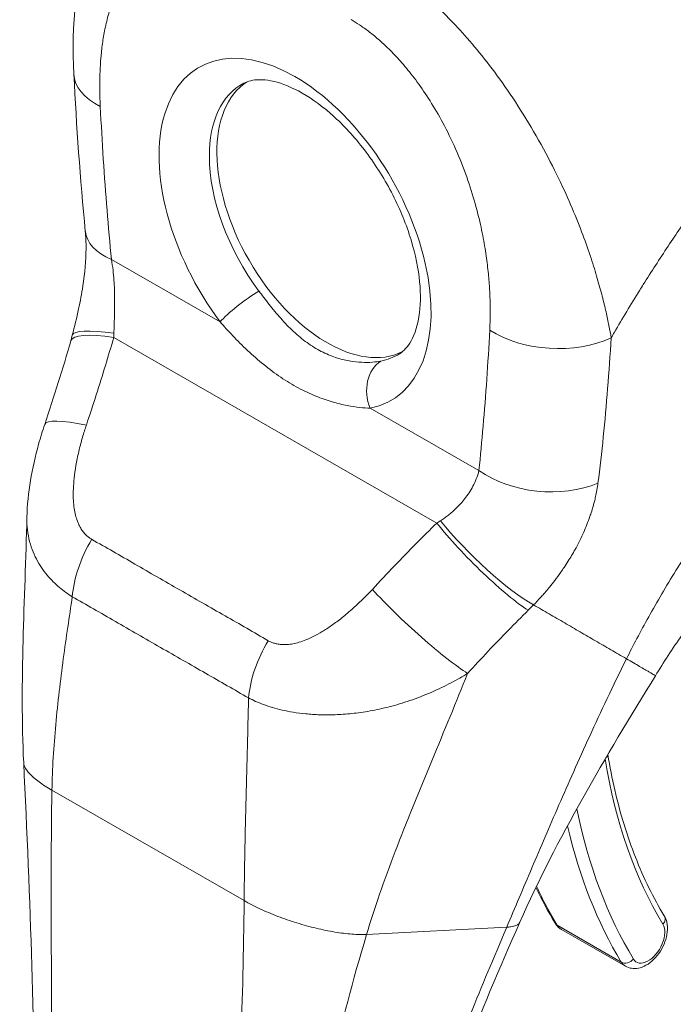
# Model space of a CAD drawing. Header units: inches. Extents: x 4 to 472, y 10 to 298.
# Tile 37 of 50: x 423.73 to 424.724, y 147.236 to 148.734. Entities that reach past the tile are written whole.
import ezdxf

# ---------------------------------------------------------------- set-up
doc = ezdxf.new("R2010")
doc.units = ezdxf.units.IN
doc.header["$LTSCALE"] = 28
doc.header["$MEASUREMENT"] = 0
doc.layers.add('Visible (ANSI)', color=7, linetype='Continuous', lineweight=5)
doc.layers.add('Visible Narrow (ANSI)', color=7, linetype='Continuous', lineweight=5)

msp = doc.modelspace()

# ---------------------------------------------------------------- linework, layer by layer
at = {"layer": 'Visible (ANSI)'}
msp.add_line((424.554, 147.3497), (424.6514, 147.2938), dxfattribs=at)
for centre, major_axis, ratio, start_param, end_param in [((423.95, 148.6579), (-0.1376, -0.0071), 0.539473, 6.28318, 6.283185), ((424.1975, 148.4361), (-0.1182, 0.2053), 0.578093, 0.030084, 3.111509), ((424.6652, 148.7054), (-0.3026, 0.5254), 0.578093, 1.776705, 1.77671), ((423.967, 148.425), (-0.1372, -0.0133), 0.503548, 0.000011, 0.000015), ((424.4541, 148.0842), (-0.0256, 0.0409), 0.552952, 5.99901, 5.999017), ((423.8986, 148.0739), (-0.1305, 0.0442), 0.16876, 0.000005, 0.000011)]:
    msp.add_ellipse(centre, major_axis=major_axis, ratio=ratio, start_param=start_param, end_param=end_param, dxfattribs=at)
for points, knots in [([(423.8124, 148.6508), (423.8085, 148.7258), (423.8153, 148.7992), (423.843, 148.8746), (423.847, 148.8843), (423.8514, 148.8937)], [0, 0, 0, 0, 0.923707, 0.923707, 1.06188, 1.06188, 1.06188, 1.06188]), ([(424.3077, 148.2256), (424.3141, 148.2297), (424.3201, 148.2357), (424.3312, 148.2556), (424.336, 148.2701), (424.34, 148.3041), (424.3399, 148.3225), (424.3349, 148.3629), (424.3299, 148.3849), (424.3151, 148.43), (424.3051, 148.4533), (424.2809, 148.4982), (424.2668, 148.5199), (424.236, 148.5591), (424.2194, 148.5766), (424.1862, 148.6056), (424.1695, 148.6171), (424.1386, 148.6335), (424.1243, 148.6385), (424.0995, 148.6433), (424.0893, 148.6429), (424.0774, 148.64), (424.074, 148.6387), (424.0708, 148.6371)], [3.94721, 3.94721, 3.94721, 3.94721, 4.256684, 4.256684, 4.583232, 4.583232, 4.864746, 4.864746, 5.150541, 5.150541, 5.442943, 5.442943, 5.73837, 5.73837, 6.032305, 6.032305, 6.320475, 6.320475, 6.602119, 6.602119, 6.896109, 6.896109, 7.041949, 7.041949, 7.041949, 7.041949]), ([(423.8101, 148.2537), (423.8135, 148.2668), (423.8168, 148.2803), (423.8222, 148.3054), (423.8244, 148.3172), (423.8291, 148.3484), (423.8308, 148.368), (423.831, 148.3948), (423.8306, 148.4038), (423.8298, 148.4117)], [0, 0, 0, 0, 0.1503061, 0.1503061, 0.2798358, 0.2798358, 0.4990059, 0.4990059, 0.6200224, 0.6200224, 0.6200224, 0.6200224]), ([(423.741, 147.9768), (423.7419, 148.0141), (423.7487, 148.0515), (423.7616, 148.098), (423.7647, 148.1081), (423.7681, 148.1181)], [0, 0, 0, 0, 0.4157982, 0.4157982, 0.5321383, 0.5321383, 0.5321383, 0.5321383]), ([(424.9925, 148.0737), (424.9666, 148.0537), (424.9387, 148.0297), (424.8818, 147.9751), (424.8523, 147.9438), (424.7934, 147.8748), (424.7637, 147.836), (424.7229, 147.7769), (424.7093, 147.7562), (424.6968, 147.7358)], [0, 0, 0, 0, 0.446381, 0.446381, 0.917028, 0.917028, 1.437182, 1.437182, 1.715865, 1.715865, 1.715865, 1.715865]), ([(424.6246, 147.6159), (424.6275, 147.5975), (424.6311, 147.5795), (424.6392, 147.5439), (424.6439, 147.5263), (424.6544, 147.4922), (424.6602, 147.4756), (424.6728, 147.4436), (424.6796, 147.4281), (424.6942, 147.3984), (424.7021, 147.3841), (424.7104, 147.3704)], [2.9618674, 2.9618674, 2.9618674, 2.9618674, 3.0225055, 3.0225055, 3.0849866, 3.0849866, 3.1474678, 3.1474678, 3.2099489, 3.2099489, 3.27243, 3.27243, 3.27243, 3.27243]), ([(424.4908, 147.3609), (424.4598, 147.2909), (424.4295, 147.2221), (424.3826, 147.0821), (424.3669, 147.0101), (424.367, 146.9424)], [0, 0, 0, 0, 0.927491, 0.927491, 1.885784, 1.885784, 1.885784, 1.885784]), ([(424.5445, 147.3591), (424.5449, 147.3584), (424.5454, 147.3576), (424.5465, 147.3562), (424.5471, 147.3555), (424.5483, 147.3542), (424.5489, 147.3536), (424.5503, 147.3523), (424.551, 147.3518), (424.5524, 147.3507), (424.5532, 147.3502), (424.554, 147.3497)], [3.27243, 3.27243, 3.27243, 3.27243, 3.3341591, 3.3341591, 3.3958882, 3.3958882, 3.4576172, 3.4576172, 3.5193463, 3.5193463, 3.5810753, 3.5810753, 3.5810753, 3.5810753]), ([(424.6514, 147.2938), (424.6543, 147.2921), (424.6575, 147.2911), (424.6641, 147.2901), (424.6676, 147.2902), (424.675, 147.2916), (424.6788, 147.2932), (424.6868, 147.2976), (424.6908, 147.3007), (424.6981, 147.308), (424.7015, 147.3122), (424.7072, 147.3212), (424.7096, 147.3259), (424.7132, 147.3358), (424.7144, 147.3409), (424.7155, 147.351), (424.7153, 147.3561), (424.7134, 147.3642), (424.7122, 147.3674), (424.7104, 147.3704)], [3.581075, 3.581075, 3.581075, 3.581075, 3.802585, 3.802585, 4.045339, 4.045339, 4.347377, 4.347377, 4.707356, 4.707356, 5.074856, 5.074856, 5.437405, 5.437405, 5.802246, 5.802246, 6.170307, 6.170307, 6.414023, 6.414023, 6.414023, 6.414023])]:
    msp.add_open_spline(points, degree=3, knots=knots, dxfattribs=at)
for points in [[(423.8298, 148.4117), (423.822, 148.4924), (423.8164, 148.572), (423.8124, 148.6508)], [(423.7681, 148.1181), (423.7824, 148.1604), (423.7955, 148.2029), (423.8079, 148.2455)], [(423.8079, 148.2455), (423.8086, 148.2482), (423.8094, 148.2509), (423.8101, 148.2537)], [(423.7361, 147.6037), (423.7301, 147.7255), (423.738, 147.8512), (423.741, 147.9768)], [(424.6968, 147.7358), (424.6208, 147.6119), (424.547, 147.4881), (424.4908, 147.3609)], [(423.7534, 146.9979), (423.7532, 147.1888), (423.7463, 147.3959), (423.7361, 147.6037)], [(424.5151, 147.4136), (424.5241, 147.3946), (424.5339, 147.3765), (424.5445, 147.3591)], [(424.0705, 147.3243), (424.0705, 147.3243), (424.0705, 147.3243), (424.0705, 147.3243)]]:
    msp.add_open_spline(points, degree=3, dxfattribs=at)
at = {"layer": 'Visible Narrow (ANSI)'}
for p, q in [((424.7075, 148.3762), (424.7074, 148.3762)), ((423.8696, 148.3689), (424.0349, 148.274)), ((424.6136, 148.3221), (424.6136, 148.3221)), ((423.873, 148.2504), (424.3644, 147.9681)), ((424.6289, 148.2379), (424.6289, 148.2379)), ((424.2631, 148.1429), (424.4284, 148.0479)), ((424.6106, 148.0371), (424.6106, 148.0371)), ((424.0756, 147.6016), (424.0756, 147.6016)), ((424.0756, 147.5999), (424.0756, 147.5999)), ((423.7791, 147.5615), (424.0714, 147.3936)), ((424.2576, 147.3422), (424.4707, 147.3531)), ((424.5476, 147.3561), (424.645, 147.3001))]:
    msp.add_line(p, q, dxfattribs=at)
for centre, major_axis, ratio, start_param, end_param in [((424.1488, 148.408), (-0.146, 0.2535), 0.578093, 2.94376, 8.058229), ((423.95, 148.6579), (-0.1376, -0.0071), 0.539473, 0.000002, 0.75676), ((424.1864, 148.4297), (-0.1185, 0.2058), 0.578093, 6.259758, 7.071791), ((424.1864, 148.4297), (-0.1185, 0.2058), 0.578093, 0.788605, 1.775044), ((424.6652, 148.7054), (0.2819, -0.4896), 0.578093, 4.799639, 4.799716), ((423.967, 148.425), (-0.1371, -0.0133), 0.503548, 0.000009, 0.733017), ((424.0738, 148.2964), (0.0442, 0.033), 0.165504, 0.977516, 2.515261), ((423.9402, 148.2073), (-0.1324, 0.0382), 0.198441, 5.301084, 6.283182), ((423.9434, 148.2188), (-0.1333, 0.0349), 0.167585, 5.309311, 6.283186), ((423.7542, 148.3064), (-0.0403, 0.1888), 0.594555, 4.28735, 4.323063), ((424.5423, 148.3176), (-0.1376, 0.0072), 0.608717, 0.816333, 2.289763), ((424.3021, 148.1653), (-0.0103, 0.0541), 0.800055, 0.303667, 1.841412), ((424.1864, 148.4297), (0.1185, -0.2058), 0.578093, 6.085352, 6.306612), ((424.46, 148.0879), (-0.03, 0.0479), 0.55296, 6.054184, 6.054192), ((423.8986, 148.0739), (-0.1305, 0.0442), 0.16876, 5.309456, 6.283186), ((424.5258, 148.1041), (-0.137, 0.0146), 0.638823, 0.850183, 2.294034), ((424.2809, 148.0039), (-0.1752, -0.081), 0.368679, 1.89132, 1.927033), ((424.4401, 147.9336), (-0.0987, 0.0961), 0.18906, 0.979732, 2.54547), ((424.4316, 147.925), (-0.0968, 0.0981), 0.154633, 0.97029, 2.549012), ((423.9067, 147.9003), (0.068, 0.1198), 0.578723, 1.539576, 2.24744), ((424.3336, 147.8241), (-0.1011, 0.0936), 0.124258, 0.964025, 2.552973), ((424.3712, 147.911), (-0.231, -0.1915), 0.483276, 1.749898, 1.789013), ((424.673, 147.9375), (-0.0721, -0.1255), 0.578826, 0.938726, 0.938996), ((424.6827, 147.9319), (-0.0789, -0.1374), 0.578826, 0.673426, 0.67345), ((424.1753, 147.746), (0.0693, 0.1191), 0.578918, 1.545598, 2.253463), ((424.0069, 147.7497), (-0.0371, -0.0645), 0.578826, 4.792212, 4.792253), ((424.6107, 147.6154), (0.0136, 0.0022), 0.66318, 5.524578, 6.040981), ((425.4946, 148.2838), (-0.6246, -1.0873), 0.578826, 5.66294, 5.97454), ((425.4945, 148.2837), (-0.6602, -1.1494), 0.578826, 5.65155, 5.651552), ((425.4946, 148.2838), (-0.6602, -1.1495), 0.578826, 5.701444, 5.97454), ((425.4848, 148.2894), (-0.6671, -1.1614), 0.578826, 5.726306, 5.97454), ((425.3874, 148.3453), (-0.6671, -1.1614), 0.578826, 5.89637, 5.97454), ((424.5563, 147.3663), (-0.0118, -0.0072), 0.776918, 0, 0.404366), ((424.6859, 147.3312), (-0.0178, -0.0311), 0.578826, 5.97454, 9.116133), ((424.6986, 147.3632), (0.0118, 0.0072), 0.776918, 5.116752, 6.283185), ((424.5787, 147.3927), (-0.0247, -0.043), 0.578826, 5.97454, 6.283185), ((424.6537, 147.3103), (-0.0118, -0.0072), 0.776918, 0.404366, 1.975165), ((424.6762, 147.3368), (-0.0247, -0.043), 0.578826, 5.97454, 6.283185)]:
    msp.add_ellipse(centre, major_axis=major_axis, ratio=ratio, start_param=start_param, end_param=end_param, dxfattribs=at)
for points, knots in [([(423.8526, 148.6017), (423.8523, 148.607), (423.8521, 148.6125), (423.852, 148.6182), (423.8518, 148.624), (423.8517, 148.6299), (423.8518, 148.6361), (423.8518, 148.6423), (423.852, 148.6487), (423.8522, 148.6553), (423.8525, 148.6618), (423.8529, 148.6686), (423.8535, 148.6756), (423.8541, 148.6826), (423.8549, 148.6898), (423.8559, 148.6972), (423.8569, 148.7045), (423.8582, 148.7121), (423.8597, 148.7197), (423.8613, 148.7274), (423.8632, 148.7352), (423.8654, 148.7432), (423.8677, 148.7511), (423.8704, 148.7591), (423.8736, 148.7672), (423.8768, 148.7752), (423.8805, 148.7832), (423.8849, 148.791), (423.8893, 148.7989), (423.8944, 148.8066), (423.9001, 148.8135), (423.9057, 148.8204), (423.9118, 148.8265), (423.918, 148.8316), (423.9243, 148.8366), (423.9306, 148.8407), (423.9369, 148.8439), (423.9432, 148.8472), (423.9495, 148.8496), (423.9557, 148.8513), (423.9619, 148.8531), (423.968, 148.8542), (423.9739, 148.8548), (423.9799, 148.8554), (423.9857, 148.8555), (423.9914, 148.8552), (423.997, 148.8549), (424.0025, 148.8542), (424.0079, 148.8532), (424.0132, 148.8523), (424.0184, 148.851), (424.0233, 148.8495), (424.0283, 148.848), (424.033, 148.8464), (424.0375, 148.8445), (424.0421, 148.8427), (424.0465, 148.8407), (424.0507, 148.8387), (424.0549, 148.8366), (424.0588, 148.8345), (424.0626, 148.8323)], [0, 0, 0, 0, 0.05, 0.05, 0.05, 0.1, 0.1, 0.1, 0.15, 0.15, 0.15, 0.2, 0.2, 0.2, 0.25, 0.25, 0.25, 0.3, 0.3, 0.3, 0.35, 0.35, 0.35, 0.4, 0.4, 0.4, 0.45, 0.45, 0.45, 0.5, 0.5, 0.5, 0.55, 0.55, 0.55, 0.6, 0.6, 0.6, 0.65, 0.65, 0.65, 0.7, 0.7, 0.7, 0.75, 0.75, 0.75, 0.8, 0.8, 0.8, 0.85, 0.85, 0.85, 0.9, 0.9, 0.9, 0.95, 0.95, 0.95, 1, 1, 1, 1]), ([(424.263, 148.831), (424.2685, 148.8279), (424.2746, 148.8243), (424.2809, 148.8203), (424.2872, 148.8163), (424.2938, 148.8119), (424.3007, 148.807), (424.3077, 148.8021), (424.3149, 148.7967), (424.3225, 148.7907), (424.3301, 148.7846), (424.3381, 148.778), (424.3464, 148.7707), (424.3547, 148.7634), (424.3633, 148.7554), (424.3722, 148.7466), (424.3811, 148.7378), (424.3904, 148.7283), (424.3999, 148.7177), (424.4095, 148.7072), (424.4193, 148.6958), (424.4294, 148.6834), (424.4395, 148.671), (424.4498, 148.6577), (424.4602, 148.6432), (424.4706, 148.6288), (424.4812, 148.6132), (424.4918, 148.5964), (424.5025, 148.5796), (424.5132, 148.5616), (424.523, 148.5439), (424.5328, 148.5263), (424.5416, 148.509), (424.5495, 148.4928), (424.5573, 148.4766), (424.5641, 148.4614), (424.5702, 148.447), (424.5763, 148.4327), (424.5817, 148.4192), (424.5864, 148.4065), (424.5911, 148.3939), (424.5953, 148.3821), (424.5989, 148.3711), (424.6025, 148.3601), (424.6057, 148.3498), (424.6085, 148.3401), (424.6113, 148.3305), (424.6138, 148.3215), (424.616, 148.3131), (424.6182, 148.3046), (424.6201, 148.2968), (424.6218, 148.2893), (424.6235, 148.2819), (424.6249, 148.275), (424.6262, 148.2684), (424.6275, 148.2618), (424.6286, 148.2557), (424.6296, 148.2499)], [0, 0, 0, 0, 0.0526316, 0.0526316, 0.0526316, 0.1052632, 0.1052632, 0.1052632, 0.1578947, 0.1578947, 0.1578947, 0.2105263, 0.2105263, 0.2105263, 0.2631579, 0.2631579, 0.2631579, 0.3157895, 0.3157895, 0.3157895, 0.3684211, 0.3684211, 0.3684211, 0.4210526, 0.4210526, 0.4210526, 0.4736842, 0.4736842, 0.4736842, 0.5263158, 0.5263158, 0.5263158, 0.5789474, 0.5789474, 0.5789474, 0.6315789, 0.6315789, 0.6315789, 0.6842105, 0.6842105, 0.6842105, 0.7368421, 0.7368421, 0.7368421, 0.7894737, 0.7894737, 0.7894737, 0.8421053, 0.8421053, 0.8421053, 0.8947368, 0.8947368, 0.8947368, 0.9473684, 0.9473684, 0.9473684, 1, 1, 1, 1]), ([(424.6296, 148.2499), (424.6313, 148.2527), (424.6329, 148.2555), (424.6345, 148.2583), (424.6466, 148.2791), (424.6593, 148.3003), (424.673, 148.3224), (424.6748, 148.3252), (424.6766, 148.3281), (424.6784, 148.331), (424.6904, 148.3501), (424.7032, 148.3698), (424.7162, 148.3893), (424.7224, 148.3986), (424.7286, 148.4079), (424.7349, 148.417), (424.7447, 148.4312), (424.7545, 148.4452), (424.7643, 148.4589), (424.7739, 148.4723), (424.7835, 148.4853), (424.793, 148.498), (424.8012, 148.5091), (424.8094, 148.5198), (424.8176, 148.5305), (424.8287, 148.5448), (424.8399, 148.559), (424.8516, 148.5736), (424.8596, 148.5835), (424.8678, 148.5935), (424.8763, 148.6037), (424.8897, 148.6199), (424.9038, 148.6364), (424.9186, 148.6532), (424.9257, 148.6613), (424.9331, 148.6696), (424.9405, 148.6779), (424.9582, 148.6974), (424.9768, 148.7174), (424.9963, 148.7377), (425.001, 148.7425), (425.0057, 148.7473), (425.0104, 148.7522), (425.0342, 148.7764), (425.0594, 148.801), (425.086, 148.8259)], [0, 0, 0, 0, 0.0152892, 0.0152892, 0.0152892, 0.1281656, 0.1281656, 0.1281656, 0.1428571, 0.1428571, 0.1428571, 0.2397281, 0.2397281, 0.2397281, 0.2857143, 0.2857143, 0.2857143, 0.3578831, 0.3578831, 0.3578831, 0.4285714, 0.4285714, 0.4285714, 0.4897426, 0.4897426, 0.4897426, 0.5714286, 0.5714286, 0.5714286, 0.6267197, 0.6267197, 0.6267197, 0.7142857, 0.7142857, 0.7142857, 0.756805, 0.756805, 0.756805, 0.8571429, 0.8571429, 0.8571429, 0.8810186, 0.8810186, 0.8810186, 1, 1, 1, 1]), ([(424.234, 148.7339), (424.238, 148.7316), (424.2422, 148.729), (424.2466, 148.7261), (424.2509, 148.7232), (424.2555, 148.72), (424.2603, 148.7164), (424.2651, 148.7127), (424.2701, 148.7087), (424.2753, 148.7042), (424.2806, 148.6997), (424.286, 148.6946), (424.2917, 148.6891), (424.2973, 148.6835), (424.3031, 148.6775), (424.3091, 148.6707), (424.3151, 148.664), (424.3212, 148.6566), (424.3275, 148.6484), (424.3338, 148.6402), (424.3403, 148.6313), (424.3468, 148.6216), (424.3533, 148.6119), (424.3598, 148.6014), (424.3664, 148.59), (424.3729, 148.5786), (424.3794, 148.5662), (424.3858, 148.5528), (424.3922, 148.5394), (424.3984, 148.5249), (424.404, 148.5106), (424.4095, 148.4963), (424.4143, 148.4823), (424.4183, 148.469), (424.4224, 148.4557), (424.4258, 148.4432), (424.4286, 148.4313), (424.4315, 148.4194), (424.4338, 148.4082), (424.4358, 148.3976), (424.4377, 148.387), (424.4392, 148.377), (424.4405, 148.3676), (424.4417, 148.3582), (424.4426, 148.3494), (424.4434, 148.3411), (424.4441, 148.3328), (424.4446, 148.3251), (424.445, 148.3177), (424.4453, 148.3103), (424.4455, 148.3034), (424.4456, 148.2968), (424.4457, 148.2903), (424.4456, 148.2841), (424.4455, 148.2782), (424.4454, 148.2724), (424.4451, 148.2668), (424.4449, 148.2615)], [0, 0, 0, 0, 0.052632, 0.052632, 0.052632, 0.105263, 0.105263, 0.105263, 0.157895, 0.157895, 0.157895, 0.210526, 0.210526, 0.210526, 0.263158, 0.263158, 0.263158, 0.315789, 0.315789, 0.315789, 0.368421, 0.368421, 0.368421, 0.421053, 0.421053, 0.421053, 0.473684, 0.473684, 0.473684, 0.526316, 0.526316, 0.526316, 0.578947, 0.578947, 0.578947, 0.631579, 0.631579, 0.631579, 0.684211, 0.684211, 0.684211, 0.736842, 0.736842, 0.736842, 0.789474, 0.789474, 0.789474, 0.842105, 0.842105, 0.842105, 0.894737, 0.894737, 0.894737, 0.947368, 0.947368, 0.947368, 1, 1, 1, 1]), ([(423.8696, 148.3689), (423.8672, 148.3936), (423.8649, 148.4187), (423.8629, 148.4442), (423.8608, 148.4697), (423.8589, 148.4956), (423.8572, 148.5219), (423.8555, 148.5482), (423.854, 148.5748), (423.8526, 148.6017)], [0, 0, 0, 0, 0.3333333, 0.3333333, 0.3333333, 0.6666667, 0.6666667, 0.6666667, 1, 1, 1, 1]), ([(423.8733, 148.2569), (423.8734, 148.2593), (423.8735, 148.2618), (423.8735, 148.2643), (423.8736, 148.2669), (423.8737, 148.2694), (423.8738, 148.2721), (423.8739, 148.2748), (423.874, 148.2776), (423.8741, 148.2806), (423.8741, 148.2835), (423.8742, 148.2865), (423.8743, 148.2898), (423.8744, 148.293), (423.8744, 148.2964), (423.8744, 148.3), (423.8745, 148.3036), (423.8745, 148.3073), (423.8744, 148.3113), (423.8744, 148.3153), (423.8743, 148.3195), (423.8741, 148.3239), (423.874, 148.3283), (423.8737, 148.3329), (423.8734, 148.3378), (423.873, 148.3426), (423.8726, 148.3476), (423.872, 148.3528), (423.8713, 148.3581), (423.8706, 148.3635), (423.8696, 148.3689)], [0, 0, 0, 0, 0.1, 0.1, 0.1, 0.2, 0.2, 0.2, 0.3, 0.3, 0.3, 0.4, 0.4, 0.4, 0.5, 0.5, 0.5, 0.6, 0.6, 0.6, 0.7, 0.7, 0.7, 0.8, 0.8, 0.8, 0.9, 0.9, 0.9, 0.9999999, 0.9999999, 0.9999999, 0.9999999]), ([(424.2792, 148.2145), (424.2755, 148.2138), (424.2712, 148.2132), (424.2664, 148.2128), (424.2615, 148.2124), (424.2561, 148.2123), (424.2502, 148.2126), (424.2443, 148.2128), (424.238, 148.2135), (424.2313, 148.2147), (424.2246, 148.2159), (424.2176, 148.2176), (424.2105, 148.22), (424.2033, 148.2224), (424.196, 148.2255), (424.1887, 148.2292), (424.1815, 148.233), (424.1742, 148.2374), (424.1671, 148.2425), (424.16, 148.2476), (424.1531, 148.2534), (424.1464, 148.2596), (424.1397, 148.2658), (424.1332, 148.2726), (424.127, 148.2796), (424.1209, 148.2865), (424.1149, 148.2937), (424.1094, 148.3007), (424.1039, 148.3077), (424.0988, 148.3145), (424.094, 148.3209)], [0, 0, 0, 0, 0.1, 0.1, 0.1, 0.2, 0.2, 0.2, 0.3, 0.3, 0.3, 0.4, 0.4, 0.4, 0.5, 0.5, 0.5, 0.6, 0.6, 0.6, 0.7, 0.7, 0.7, 0.8, 0.8, 0.8, 0.9, 0.9, 0.9, 1, 1, 1, 1]), ([(424.6529, 147.7615), (424.6629, 147.7816), (424.674, 147.8027), (424.6866, 147.8253), (424.6992, 147.848), (424.7133, 147.8721), (424.728, 147.8958), (424.7428, 147.9195), (424.758, 147.9427), (424.7737, 147.9655), (424.7894, 147.9883), (424.8056, 148.0107), (424.8239, 148.0347), (424.8422, 148.0586), (424.8626, 148.0841), (424.8827, 148.1079), (424.9028, 148.1317), (424.9226, 148.1538), (424.9433, 148.1758), (424.9641, 148.1979), (424.9858, 148.2199), (425.0093, 148.2422), (425.0327, 148.2645), (425.0577, 148.287), (425.0844, 148.3093)], [0, 0, 0, 0, 0.125, 0.125, 0.125, 0.25, 0.25, 0.25, 0.375, 0.375, 0.375, 0.5, 0.5, 0.5, 0.625, 0.625, 0.625, 0.75, 0.75, 0.75, 0.875, 0.875, 0.875, 1, 1, 1, 1]), ([(424.2631, 148.1429), (424.2584, 148.143), (424.2532, 148.1433), (424.2474, 148.144), (424.2415, 148.1446), (424.235, 148.1455), (424.2279, 148.1469), (424.2209, 148.1483), (424.2133, 148.1501), (424.2053, 148.1525), (424.1973, 148.1548), (424.1889, 148.1578), (424.1802, 148.1613), (424.1716, 148.1648), (424.1627, 148.169), (424.1538, 148.1737), (424.1449, 148.1785), (424.136, 148.1839), (424.1271, 148.1898), (424.1183, 148.1957), (424.1096, 148.2022), (424.1011, 148.2091), (424.0926, 148.216), (424.0844, 148.2233), (424.0765, 148.2307), (424.0686, 148.2381), (424.0611, 148.2457), (424.0541, 148.253), (424.0472, 148.2603), (424.0408, 148.2673), (424.0349, 148.274)], [0, 0, 0, 0, 0.1, 0.1, 0.1, 0.2, 0.2, 0.2, 0.3, 0.3, 0.3, 0.4, 0.4, 0.4, 0.5, 0.5, 0.5, 0.6, 0.6, 0.6, 0.7, 0.7, 0.7, 0.8, 0.8, 0.8, 0.9, 0.9, 0.9, 1, 1, 1, 1]), ([(424.4449, 148.2615), (424.4435, 148.2361), (424.4421, 148.2112), (424.4404, 148.1869), (424.4387, 148.1626), (424.4369, 148.1388), (424.4349, 148.1157), (424.4329, 148.0925), (424.4307, 148.0699), (424.4284, 148.0479)], [0, 0, 0, 0, 0.3333333, 0.3333333, 0.3333333, 0.6666667, 0.6666667, 0.6666667, 1, 1, 1, 1]), ([(423.8314, 148.117), (423.8367, 148.1326), (423.8417, 148.1479), (423.8465, 148.163), (423.8514, 148.1781), (423.856, 148.1929), (423.8604, 148.2075), (423.8648, 148.222), (423.869, 148.2363), (423.873, 148.2504)], [0, 0, 0, 0, 0.333333, 0.333333, 0.333333, 0.666667, 0.666667, 0.666667, 1, 1, 1, 1]), ([(424.6296, 148.2499), (424.628, 148.2237), (424.6262, 148.1981), (424.6242, 148.173), (424.6222, 148.148), (424.62, 148.1233), (424.6176, 148.0993), (424.6152, 148.0753), (424.6125, 148.0518), (424.6095, 148.0288)], [0, 0, 0, 0, 0.3333333, 0.3333333, 0.3333333, 0.6666667, 0.6666667, 0.6666667, 0.9999999, 0.9999999, 0.9999999, 0.9999999]), ([(423.8395, 147.9433), (423.8382, 147.9441), (423.8369, 147.9449), (423.8356, 147.9459), (423.8343, 147.9469), (423.8329, 147.948), (423.8316, 147.9492), (423.8303, 147.9505), (423.8289, 147.9519), (423.8276, 147.9535), (423.8263, 147.9551), (423.825, 147.9569), (423.8237, 147.9589), (423.8225, 147.9608), (423.8213, 147.963), (423.8202, 147.9654), (423.819, 147.9678), (423.818, 147.9704), (423.817, 147.9732), (423.816, 147.976), (423.8152, 147.9791), (423.8144, 147.9825), (423.8137, 147.9858), (423.8131, 147.9894), (423.8126, 147.9933), (423.8121, 147.9972), (423.8118, 148.0014), (423.8116, 148.0058), (423.8115, 148.0103), (423.8115, 148.015), (423.8117, 148.0201), (423.8119, 148.0252), (423.8123, 148.0306), (423.8129, 148.0365), (423.8136, 148.0424), (423.8144, 148.0486), (423.8156, 148.0554), (423.8168, 148.0622), (423.8182, 148.0694), (423.8199, 148.0767), (423.8216, 148.0841), (423.8236, 148.0915), (423.8255, 148.0983), (423.8275, 148.1051), (423.8294, 148.1112), (423.8314, 148.117)], [0, 0, 0, 0, 0.066667, 0.066667, 0.066667, 0.133333, 0.133333, 0.133333, 0.2, 0.2, 0.2, 0.266667, 0.266667, 0.266667, 0.333333, 0.333333, 0.333333, 0.4, 0.4, 0.4, 0.466667, 0.466667, 0.466667, 0.533333, 0.533333, 0.533333, 0.6, 0.6, 0.6, 0.666667, 0.666667, 0.666667, 0.733333, 0.733333, 0.733333, 0.8, 0.8, 0.8, 0.866667, 0.866667, 0.866667, 0.933333, 0.933333, 0.933333, 1, 1, 1, 1]), ([(424.4284, 148.0479), (424.4274, 148.0436), (424.4261, 148.0394), (424.4245, 148.0354), (424.423, 148.0315), (424.4212, 148.0277), (424.4194, 148.0241), (424.4175, 148.0206), (424.4155, 148.0172), (424.4134, 148.0141), (424.4114, 148.0109), (424.4092, 148.008), (424.4071, 148.0053), (424.405, 148.0025), (424.4028, 148), (424.4007, 147.9976), (424.3986, 147.9953), (424.3964, 147.9931), (424.3943, 147.991), (424.3922, 147.989), (424.3902, 147.987), (424.3881, 147.9852), (424.3861, 147.9835), (424.384, 147.9818), (424.382, 147.9802), (424.38, 147.9786), (424.378, 147.9771), (424.376, 147.9757), (424.374, 147.9743), (424.372, 147.9729), (424.37, 147.9716)], [0, 0, 0, 0, 0.1, 0.1, 0.1, 0.2, 0.2, 0.2, 0.3, 0.3, 0.3, 0.4, 0.4, 0.4, 0.5, 0.5, 0.5, 0.6, 0.6, 0.6, 0.7, 0.7, 0.7, 0.8, 0.8, 0.8, 0.9, 0.9, 0.9, 1, 1, 1, 1]), ([(424.6095, 148.0288), (424.6086, 148.0217), (424.6073, 148.0148), (424.6059, 148.0082), (424.6053, 148.0056), (424.6047, 148.0031), (424.6041, 148.0006), (424.6024, 147.9941), (424.6005, 147.9877), (424.5984, 147.9815), (424.5977, 147.9792), (424.5969, 147.977), (424.5961, 147.9748), (424.5931, 147.9665), (424.5899, 147.9587), (424.5865, 147.9513), (424.5845, 147.9469), (424.5824, 147.9426), (424.5803, 147.9385), (424.5789, 147.9357), (424.5775, 147.933), (424.5761, 147.9304), (424.5725, 147.9239), (424.5689, 147.9177), (424.5653, 147.9119), (424.5632, 147.9085), (424.5611, 147.9052), (424.559, 147.9021), (424.5575, 147.8998), (424.556, 147.8976), (424.5545, 147.8954), (424.5539, 147.8946), (424.5534, 147.8939), (424.5529, 147.8932), (424.5498, 147.8888), (424.5468, 147.8846), (424.5437, 147.8806), (424.5411, 147.8772), (424.5385, 147.8739), (424.5358, 147.8707), (424.5349, 147.8696), (424.534, 147.8684), (424.5331, 147.8673), (424.5311, 147.8649), (424.5291, 147.8626), (424.5271, 147.8603), (424.5255, 147.8585), (424.524, 147.8568), (424.5224, 147.8551), (424.5188, 147.8511), (424.5152, 147.8473), (424.5116, 147.8435)], [0, 0, 0, 0, 0.0723385, 0.0723385, 0.0723385, 0.1, 0.1, 0.1, 0.1728592, 0.1728592, 0.1728592, 0.2, 0.2, 0.2, 0.3, 0.3, 0.3, 0.3602382, 0.3602382, 0.3602382, 0.4, 0.4, 0.4, 0.5, 0.5, 0.5, 0.557908, 0.557908, 0.557908, 0.6, 0.6, 0.6, 0.6143414, 0.6143414, 0.6143414, 0.7, 0.7, 0.7, 0.7738051, 0.7738051, 0.7738051, 0.8, 0.8, 0.8, 0.856604, 0.856604, 0.856604, 0.9, 0.9, 0.9, 1, 1, 1, 1]), ([(423.8101, 147.8559), (423.8068, 147.8579), (423.8036, 147.8601), (423.8003, 147.8625), (423.797, 147.8648), (423.7938, 147.8674), (423.7906, 147.8701), (423.7874, 147.8728), (423.7842, 147.8757), (423.781, 147.8788), (423.7779, 147.8819), (423.7748, 147.8853), (423.7718, 147.8888), (423.7688, 147.8924), (423.7659, 147.8962), (423.7631, 147.9003), (423.7604, 147.9044), (423.7578, 147.9088), (423.7554, 147.9134), (423.753, 147.918), (423.7508, 147.9229), (423.7489, 147.928), (423.747, 147.9332), (423.7454, 147.9386), (423.7441, 147.9443), (423.7428, 147.95), (423.7419, 147.9559), (423.7414, 147.9621), (423.741, 147.9668), (423.7409, 147.9717), (423.741, 147.9768)], [0, 0, 0, 0, 0.0666667, 0.0666667, 0.0666667, 0.1333333, 0.1333333, 0.1333333, 0.2, 0.2, 0.2, 0.2666667, 0.2666667, 0.2666667, 0.3333333, 0.3333333, 0.3333333, 0.4, 0.4, 0.4, 0.4666667, 0.4666667, 0.4666667, 0.5333333, 0.5333333, 0.5333333, 0.6, 0.6, 0.6, 0.6512834, 0.6512834, 0.6512834, 0.6512834]), ([(424.3644, 147.9681), (424.3539, 147.9578), (424.3433, 147.9472), (424.3325, 147.9363), (424.3217, 147.9254), (424.3108, 147.9142), (424.2998, 147.9026), (424.2888, 147.8911), (424.2776, 147.8793), (424.2664, 147.8671)], [0, 0, 0, 0, 0.333333, 0.333333, 0.333333, 0.666667, 0.666667, 0.666667, 1, 1, 1, 1]), ([(424.1081, 147.7891), (424.0867, 147.8016), (424.0648, 147.8141), (424.0423, 147.8269), (424.0198, 147.8398), (423.9967, 147.853), (423.9737, 147.8662), (423.9507, 147.8794), (423.9277, 147.8927), (423.9053, 147.9056), (423.8829, 147.9186), (423.8611, 147.9311), (423.8395, 147.9433)], [0, 0, 0, 0, 0.25, 0.25, 0.25, 0.5, 0.5, 0.5, 0.75, 0.75, 0.75, 1, 1, 1, 1]), ([(424.2664, 147.8671), (424.2625, 147.8629), (424.2582, 147.8585), (424.2533, 147.8536), (424.2484, 147.8488), (424.2428, 147.8435), (424.2372, 147.8385), (424.2315, 147.8335), (424.2258, 147.8286), (424.2203, 147.8242), (424.2148, 147.8198), (424.2095, 147.8159), (424.2045, 147.8124), (424.1995, 147.8088), (424.1947, 147.8057), (424.1901, 147.803), (424.1856, 147.8002), (424.1813, 147.7978), (424.1772, 147.7958), (424.173, 147.7937), (424.1691, 147.7919), (424.1654, 147.7904), (424.1617, 147.7889), (424.1582, 147.7877), (424.1548, 147.7867), (424.1515, 147.7857), (424.1484, 147.7849), (424.1454, 147.7844), (424.1425, 147.7838), (424.1397, 147.7835), (424.1371, 147.7833), (424.1344, 147.7831), (424.132, 147.7831), (424.1297, 147.7832), (424.1273, 147.7833), (424.1252, 147.7835), (424.1231, 147.7838), (424.1211, 147.7842), (424.1192, 147.7846), (424.1174, 147.7851), (424.1156, 147.7856), (424.114, 147.7862), (424.1124, 147.7869), (424.1109, 147.7876), (424.1094, 147.7883), (424.1081, 147.7891)], [0, 0, 0, 0, 0.0666667, 0.0666667, 0.0666667, 0.1333333, 0.1333333, 0.1333333, 0.2, 0.2, 0.2, 0.2666667, 0.2666667, 0.2666667, 0.3333333, 0.3333333, 0.3333333, 0.4, 0.4, 0.4, 0.4666667, 0.4666667, 0.4666667, 0.5333333, 0.5333333, 0.5333333, 0.6, 0.6, 0.6, 0.6666667, 0.6666667, 0.6666667, 0.7333333, 0.7333333, 0.7333333, 0.8, 0.8, 0.8, 0.8666667, 0.8666667, 0.8666667, 0.9333333, 0.9333333, 0.9333333, 1, 1, 1, 1]), ([(423.7791, 147.5615), (423.7796, 147.5943), (423.7818, 147.628), (423.7849, 147.6615), (423.788, 147.6951), (423.792, 147.7287), (423.7964, 147.7613), (423.8008, 147.7939), (423.8055, 147.8256), (423.8101, 147.8559)], [0, 0, 0, 0, 0.333333, 0.333333, 0.333333, 0.666667, 0.666667, 0.666667, 1, 1, 1, 1]), ([(424.0781, 147.702), (424.0568, 147.7143), (424.0351, 147.7268), (424.0127, 147.7396), (423.9902, 147.7525), (423.9671, 147.7657), (423.944, 147.7789), (423.9209, 147.7922), (423.8978, 147.8055), (423.8755, 147.8184), (423.8531, 147.8313), (423.8315, 147.8438), (423.8101, 147.8559)], [0, 0, 0, 0, 0.25, 0.25, 0.25, 0.5, 0.5, 0.5, 0.75, 0.75, 0.75, 1, 1, 1, 1]), ([(424.5116, 147.8435), (424.5195, 147.8389), (424.5273, 147.8344), (424.5352, 147.8298), (424.543, 147.8253), (424.551, 147.8207), (424.5589, 147.8161), (424.5667, 147.8115), (424.5746, 147.807), (424.5824, 147.8024), (424.5902, 147.7979), (424.5979, 147.7934), (424.6057, 147.7889), (424.6134, 147.7844), (424.6211, 147.78), (424.629, 147.7754), (424.6368, 147.7708), (424.6448, 147.7662), (424.6529, 147.7615)], [0, 0, 0, 0, 0.166667, 0.166667, 0.166667, 0.333333, 0.333333, 0.333333, 0.5, 0.5, 0.5, 0.666667, 0.666667, 0.666667, 0.833333, 0.833333, 0.833333, 1, 1, 1, 1]), ([(424.5034, 147.8353), (424.4934, 147.8254), (424.4833, 147.8152), (424.4731, 147.8048), (424.4629, 147.7945), (424.4527, 147.7838), (424.4424, 147.7729), (424.4321, 147.762), (424.4217, 147.7507), (424.4112, 147.7392)], [0.0000001, 0.0000001, 0.0000001, 0.0000001, 0.3333333, 0.3333333, 0.3333333, 0.6666667, 0.6666667, 0.6666667, 1, 1, 1, 1]), ([(424.4707, 147.3531), (424.4834, 147.3829), (424.496, 147.4128), (424.5091, 147.4436), (424.5222, 147.4743), (424.5357, 147.5059), (424.5501, 147.5391), (424.5646, 147.5722), (424.5799, 147.607), (424.5969, 147.6439), (424.6138, 147.6809), (424.6324, 147.7201), (424.6529, 147.7615)], [0, 0, 0, 0, 0.25, 0.25, 0.25, 0.5, 0.5, 0.5, 0.75, 0.75, 0.75, 1, 1, 1, 1]), ([(424.6529, 147.7615), (424.6602, 147.7573), (424.667, 147.7533), (424.6728, 147.75), (424.6786, 147.7466), (424.6833, 147.7438), (424.6871, 147.7416), (424.6908, 147.7394), (424.6935, 147.7378), (424.6951, 147.7369), (424.6963, 147.7362), (424.6969, 147.7358), (424.6968, 147.7358)], [0, 0, 0, 0, 0.1428571, 0.1428571, 0.1428571, 0.2857143, 0.2857143, 0.2857143, 0.4285714, 0.4285714, 0.4285714, 0.5328023, 0.5328023, 0.5328023, 0.5328023]), ([(424.4112, 147.7392), (424.4037, 147.7347), (424.3956, 147.73), (424.3863, 147.7251), (424.377, 147.7202), (424.3666, 147.7152), (424.3559, 147.7105), (424.3559, 147.7105), (424.3558, 147.7105), (424.3558, 147.7105), (424.3451, 147.7059), (424.3342, 147.7016), (424.3235, 147.6979), (424.3235, 147.6979), (424.3235, 147.6979), (424.3235, 147.6979), (424.3128, 147.6943), (424.3023, 147.6912), (424.2922, 147.6886), (424.2922, 147.6886), (424.2922, 147.6886), (424.2922, 147.6886), (424.2821, 147.686), (424.2723, 147.6839), (424.2628, 147.6822), (424.2628, 147.6822), (424.2628, 147.6822), (424.2628, 147.6822), (424.2533, 147.6805), (424.2441, 147.6792), (424.2353, 147.6783), (424.2353, 147.6783), (424.2353, 147.6783), (424.2353, 147.6783), (424.2264, 147.6773), (424.2179, 147.6768), (424.2097, 147.6765), (424.2097, 147.6765), (424.2097, 147.6765), (424.2097, 147.6765), (424.2015, 147.6762), (424.1937, 147.6762), (424.1863, 147.6764), (424.1863, 147.6764), (424.1863, 147.6764), (424.1863, 147.6764), (424.1788, 147.6767), (424.1718, 147.6771), (424.1651, 147.6778), (424.1651, 147.6778), (424.1651, 147.6778), (424.1651, 147.6778), (424.1584, 147.6784), (424.1521, 147.6793), (424.1462, 147.6802), (424.1461, 147.6802), (424.1461, 147.6802), (424.1461, 147.6802), (424.1402, 147.6812), (424.1346, 147.6823), (424.1293, 147.6835), (424.1293, 147.6835), (424.1292, 147.6836), (424.1292, 147.6836), (424.1239, 147.6848), (424.119, 147.6861), (424.1143, 147.6875), (424.1143, 147.6875), (424.1142, 147.6875), (424.1142, 147.6875), (424.1095, 147.6889), (424.1051, 147.6904), (424.1009, 147.6919), (424.1009, 147.6919), (424.1009, 147.6919), (424.1009, 147.6919), (424.0967, 147.6935), (424.0927, 147.6951), (424.0889, 147.6968), (424.0889, 147.6968), (424.0889, 147.6968), (424.0889, 147.6968), (424.0851, 147.6985), (424.0815, 147.7002), (424.0781, 147.702)], [0, 0, 0, 0, 0.066467, 0.066467, 0.066467, 0.133174, 0.133174, 0.133174, 0.133333, 0.133333, 0.133333, 0.199898, 0.199898, 0.199898, 0.2, 0.2, 0.2, 0.266606, 0.266606, 0.266606, 0.266667, 0.266667, 0.266667, 0.333317, 0.333317, 0.333317, 0.333333, 0.333333, 0.333333, 0.4, 0.4, 0.4, 0.400035, 0.400035, 0.400035, 0.466667, 0.466667, 0.466667, 0.466752, 0.466752, 0.466752, 0.533333, 0.533333, 0.533333, 0.533465, 0.533465, 0.533465, 0.6, 0.6, 0.6, 0.600183, 0.600183, 0.600183, 0.666667, 0.666667, 0.666667, 0.666897, 0.666897, 0.666897, 0.733333, 0.733333, 0.733333, 0.733613, 0.733613, 0.733613, 0.8, 0.8, 0.8, 0.800327, 0.800327, 0.800327, 0.866667, 0.866667, 0.866667, 0.867043, 0.867043, 0.867043, 0.933333, 0.933333, 0.933333, 0.933757, 0.933757, 0.933757, 1, 1, 1, 1]), ([(424.2576, 147.3422), (424.2694, 147.3817), (424.2842, 147.4238), (424.3012, 147.4686), (424.3183, 147.5133), (424.3378, 147.5607), (424.3567, 147.6064), (424.3757, 147.652), (424.3941, 147.6961), (424.4112, 147.7392)], [0, 0, 0, 0, 0.3333333, 0.3333333, 0.3333333, 0.6666667, 0.6666667, 0.6666667, 0.9999999, 0.9999999, 0.9999999, 0.9999999]), ([(424.0714, 147.3936), (424.0717, 147.4266), (424.0723, 147.4611), (424.073, 147.496), (424.0738, 147.531), (424.0747, 147.5663), (424.0756, 147.6009), (424.0765, 147.6355), (424.0774, 147.6694), (424.0781, 147.702)], [0, 0, 0, 0, 0.333333, 0.333333, 0.333333, 0.666667, 0.666667, 0.666667, 1, 1, 1, 1]), ([(423.7361, 147.6037), (423.7362, 147.6018), (423.7367, 147.5996), (423.7377, 147.5974), (423.7392, 147.594), (423.7419, 147.5902), (423.7455, 147.5863), (423.7492, 147.5824), (423.7539, 147.5783), (423.7595, 147.5742), (423.7651, 147.57), (423.7717, 147.5658), (423.7791, 147.5615)], [0.4804056, 0.4804056, 0.4804056, 0.4804056, 0.5714286, 0.5714286, 0.5714286, 0.7142857, 0.7142857, 0.7142857, 0.8571429, 0.8571429, 0.8571429, 1, 1, 1, 1]), ([(423.7776, 146.9643), (423.7776, 147.0217), (423.778, 147.0809), (423.7781, 147.144), (423.7783, 147.2071), (423.7783, 147.2741), (423.7781, 147.3431), (423.778, 147.4121), (423.7777, 147.4833), (423.7791, 147.5615)], [0, 0, 0, 0, 0.333333, 0.333333, 0.333333, 0.666667, 0.666667, 0.666667, 1, 1, 1, 1]), ([(424.0505, 146.8076), (424.0504, 146.865), (424.0528, 146.9231), (424.056, 146.9845), (424.0592, 147.0458), (424.0631, 147.1105), (424.066, 147.1777), (424.0689, 147.245), (424.0707, 147.315), (424.0714, 147.3936)], [0, 0, 0, 0, 0.333333, 0.333333, 0.333333, 0.666667, 0.666667, 0.666667, 1, 1, 1, 1]), ([(424.0714, 147.3936), (424.0788, 147.3894), (424.0868, 147.3852), (424.0954, 147.3812), (424.104, 147.3772), (424.1132, 147.3734), (424.1226, 147.3697), (424.132, 147.3661), (424.1418, 147.3628), (424.1516, 147.3597), (424.1614, 147.3567), (424.1713, 147.3539), (424.181, 147.3516), (424.1907, 147.3493), (424.2002, 147.3473), (424.2093, 147.3458), (424.2184, 147.3443), (424.2272, 147.3432), (424.2353, 147.3426), (424.2434, 147.342), (424.2508, 147.3419), (424.2576, 147.3422)], [0, 0, 0, 0, 0.142857, 0.142857, 0.142857, 0.285714, 0.285714, 0.285714, 0.428571, 0.428571, 0.428571, 0.571429, 0.571429, 0.571429, 0.714286, 0.714286, 0.714286, 0.857143, 0.857143, 0.857143, 1, 1, 1, 1]), ([(424.4707, 147.3531), (424.4729, 147.3532), (424.475, 147.3534), (424.4768, 147.3537), (424.4784, 147.3539), (424.4798, 147.3542), (424.481, 147.3545), (424.4811, 147.3546), (424.4812, 147.3546), (424.4813, 147.3546), (424.4826, 147.355), (424.4837, 147.3553), (424.4847, 147.3558), (424.4856, 147.3561), (424.4864, 147.3566), (424.4872, 147.357), (424.4872, 147.3571), (424.4873, 147.3571), (424.4874, 147.3571), (424.488, 147.3575), (424.4885, 147.3579), (424.4889, 147.3584), (424.4894, 147.3588), (424.4898, 147.3593), (424.4901, 147.3598), (424.4903, 147.36), (424.4905, 147.3603), (424.4906, 147.3606), (424.4907, 147.3607), (424.4907, 147.3608), (424.4908, 147.3609)], [0, 0, 0, 0, 0.0668777, 0.0668777, 0.0668777, 0.125, 0.125, 0.125, 0.129566, 0.129566, 0.129566, 0.1888385, 0.1888385, 0.1888385, 0.2446155, 0.2446155, 0.2446155, 0.25, 0.25, 0.25, 0.2970571, 0.2970571, 0.2970571, 0.3477663, 0.3477663, 0.3477663, 0.375, 0.375, 0.375, 0.3855058, 0.3855058, 0.3855058, 0.3855058]), ([(424.1674, 146.8077), (424.1673, 146.8586), (424.1703, 146.9115), (424.1766, 146.9675), (424.183, 147.0235), (424.1928, 147.0825), (424.2062, 147.1445), (424.2195, 147.2064), (424.2364, 147.2713), (424.2576, 147.3422)], [0, 0, 0, 0, 0.333333, 0.333333, 0.333333, 0.666667, 0.666667, 0.666667, 1, 1, 1, 1]), ([(424.3428, 146.9087), (424.3427, 146.9375), (424.3452, 146.9683), (424.3505, 147.001), (424.3558, 147.0337), (424.364, 147.0682), (424.375, 147.1049), (424.386, 147.1417), (424.4, 147.1806), (424.4162, 147.2217), (424.4323, 147.2627), (424.4506, 147.3059), (424.4707, 147.3531)], [0, 0, 0, 0, 0.25, 0.25, 0.25, 0.5, 0.5, 0.5, 0.75, 0.75, 0.75, 1, 1, 1, 1])]:
    msp.add_open_spline(points, degree=3, knots=knots, dxfattribs=at)
msp.add_open_spline([(424.6278, 148.2218), (424.6278, 148.2218), (424.6278, 148.2218), (424.6278, 148.2218)], degree=3, dxfattribs=at)

doc.saveas('drawing.dxf')
